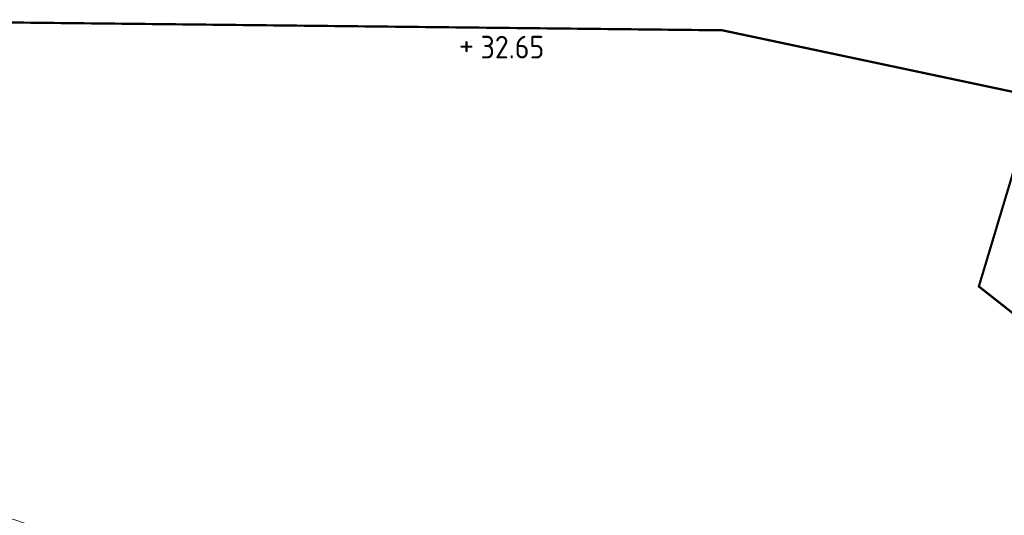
# Model space of a CAD drawing. Header units: metres. Extents: x 111845 to 310872, y 1106090 to 6520273.
# Tile 19 of 62: x 310786.05 to 310794.75, y 6520268.18 to 6520272.56. Entities that reach past the tile are written whole.
import ezdxf
from ezdxf.enums import TextEntityAlignment as Align

# ---------------------------------------------------------------- set-up
doc = ezdxf.new("R2010")
doc.units = ezdxf.units.M
doc.linetypes.add('DASHED_1', pattern=[2, 1, -1])
for name, color, linetype, lineweight in [('_LA EL-Lysmast', 41, 'Continuous', 9), ('_LA TEK-Punkthøgde ny', 8, 'Continuous', 9), ('LARK_KANT_ingen kant', 8, 'Continuous', 0)]:
    doc.layers.add(name, color=color, linetype=linetype, lineweight=lineweight)
doc.styles.add('FISO', font='Fiso')
doc.styles.add('ISO', font='ISO')
doc.styles.get("Standard").update_dxf_attribs({"font": 'ISOCPEUR.TTF'})

# ---------------------------------------------------------------- blocks, each defined once
blk = doc.blocks.new('_MPLUSZH')
at = {"style": 'FISO'}
blk.add_attdef('PLUSHÖJD', (2.074, -1), '', height=2, dxfattribs=at)
blk.add_attdef('+', text='', height=1, dxfattribs=at).set_placement((0, 0), align=Align.MIDDLE)

msp = doc.modelspace()

# ---------------------------------------------------------------- linework, layer by layer
at = {"layer": '_LA EL-Lysmast', "color": 30}
msp.add_circle((310785.014, 6520264.959), 3.3264, dxfattribs=at)
at = {"layer": 'LARK_KANT_ingen kant', "color": 146, "linetype": 'DASHED_1', "true_color": 0x1c6287, "const_width": 0.02}
msp.add_lwpolyline([(310763.5196, 6520269.6148), (310774.276, 6520271.3787), (310784.6122, 6520272.5546), (310792.2593, 6520272.4706), (310795.0324, 6520271.8827), (310794.5282, 6520270.2028), (310797.3014, 6520268.0189), (310797.2173, 6520263.9031), (310801.8392, 6520261.9712), (310803.2678, 6520258.7794), (310803.9401, 6520253.5716), (310804.4443, 6520254.2436), (310809.9905, 6520254.0756), (310812.2595, 6520249.1199), (310812.0914, 6520245.0041), (310811.3351, 6520243.9121), (310810.9149, 6520241.6443), (310815.1166, 6520240.4683), (310814.7805, 6520244.0801), (310815.6208, 6520249.2879), (310820.7469, 6520253.0677), (310826.8814, 6520252.7317), (310831.0831, 6520246.852)], dxfattribs=at)

# ---------------------------------------------------------------- block references
at = {"layer": '_LA TEK-Punkthøgde ny'}
ref = msp.add_blockref('_MPLUSZH', (310789.9971, 6520272.3466, 32.6539), dxfattribs=dict(at, xscale=0.5, yscale=0.5, zscale=0.5))
ref.add_attrib('PLUSHÖJD', '32.65', (310790.1221, 6520272.2216, 32.6539), dxfattribs={"height": 0.2, "style": 'ISO'})
ref.add_attrib('+', '+', dxfattribs={"height": 0.2}).set_placement((310789.9971, 6520272.3466, 32.6539), align=Align.MIDDLE)

doc.saveas('drawing.dxf')
